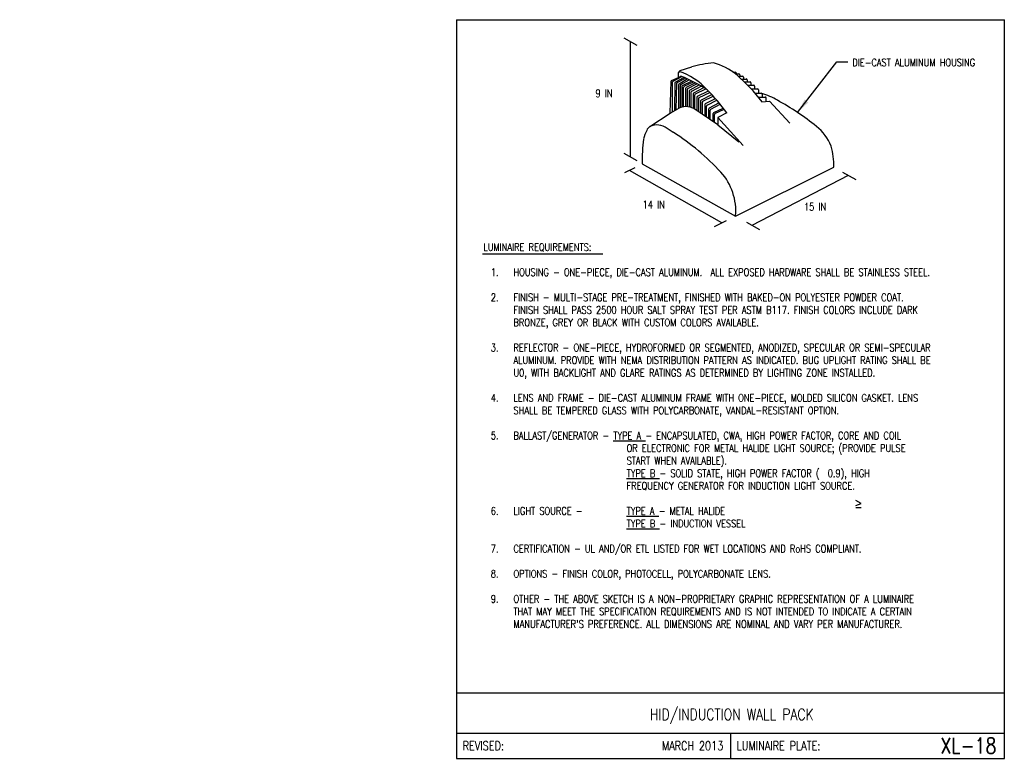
# Model space of a CAD drawing. Header units: inches. Extents: x -5.1 to 7.2, y -6.8 to 2.4.
import ezdxf
from ezdxf.enums import TextEntityAlignment as Align

# ---------------------------------------------------------------- set-up
doc = ezdxf.new("R2010")
doc.units = ezdxf.units.IN
doc.header["$MEASUREMENT"] = 0
doc.layers.add('E-DETL', color=2, linetype='CONTINUOUS')
doc.layers.add('E-DETL-TEXT', color=3, linetype='CONTINUOUS')
doc.styles.add('romans', font='ROMANS.SHX', dxfattribs={"width": 0.8})
doc.styles.get("Standard").update_dxf_attribs({"font": 'ROMANS.SHX', "width": 0.8, "height": 0.125})
doc.dimstyles.get("Standard").update_dxf_attribs({"dimtxt": 0.18, "dimasz": 0.18, "dimexe": 0.18, "dimexo": 0.0625, "dimgap": 0.09, "dimtad": 0, "dimtih": 1, "dimtoh": 1, "dimdec": 4, "dimzin": 0, "dimdsep": 46, "dimtxsty": 'Standard', "dimcen": 0.09, "dimadec": 0, "dimazin": 0, "dimtfac": 1, "dimtdec": 4, "dimtofl": 0, "dimtmove": 0, "dimatfit": 3, "dimfxl": 1, "dimtolj": 1, "dimtzin": 0, "dimarcsym": 0})

msp = doc.modelspace()

# ---------------------------------------------------------------- linework, layer by layer
at = {"layer": 'E-DETL'}
for p, q in [((0.363, 2.378), (0.363, -6.81)), ((0.363, 2.378), (7.173, 2.378)), ((7.173, -6.81), (7.173, 2.378)), ((3.122, 1.659), (3.122, 1.72)), ((3.142, 1.746), (3.289, 1.79)), ((3.799, 1.726), (3.828, 1.726)), ((3.839, 1.715), (3.839, 1.703)), ((3.018, 1.216), (3.03, 1.613)), ((3.037, 1.623), (3.122, 1.659)), ((3.048, 1.233), (3.049, 1.605)), ((3.055, 1.615), (3.165, 1.67)), ((3.076, 1.248), (3.083, 1.595)), ((3.089, 1.605), (3.19, 1.659)), ((3.106, 1.596), (3.208, 1.651)), ((3.122, 1.659), (3.153, 1.675)), ((3.131, 1.582), (3.232, 1.641)), ((3.152, 1.571), (3.254, 1.63)), ((3.174, 1.56), (3.286, 1.615)), ((3.193, 1.549), (3.307, 1.604)), ((3.221, 1.538), (3.33, 1.593)), ((3.83, 1.703), (3.873, 1.703)), ((3.863, 1.675), (3.918, 1.675)), ((3.885, 1.692), (3.885, 1.675)), ((3.902, 1.64), (3.965, 1.64)), ((3.93, 1.664), (3.93, 1.64)), ((3.94, 1.604), (4.012, 1.604)), ((3.976, 1.629), (3.976, 1.604)), ((4.023, 1.593), (4.023, 1.563)), ((3.094, 1.258), (3.1, 1.587)), ((3.125, 1.275), (3.125, 1.572)), ((3.146, 1.285), (3.146, 1.561)), ((3.168, 1.291), (3.168, 1.55)), ((3.186, 1.295), (3.186, 1.538)), ((3.214, 1.297), (3.214, 1.528)), ((3.233, 1.296), (3.233, 1.514)), ((3.24, 1.524), (3.352, 1.581)), ((3.26, 1.292), (3.26, 1.496)), ((3.266, 1.506), (3.379, 1.566)), ((3.281, 1.286), (3.281, 1.481)), ((3.287, 1.49), (3.404, 1.553)), ((3.315, 1.47), (3.437, 1.533)), ((3.333, 1.454), (3.461, 1.518)), ((3.36, 1.428), (3.494, 1.492)), ((3.381, 1.41), (3.513, 1.472)), ((3.981, 1.563), (4.058, 1.563)), ((4.026, 1.516), (4.104, 1.516)), ((4.069, 1.552), (4.069, 1.516)), ((4.115, 1.505), (4.115, 1.464)), ((3.309, 1.275), (3.309, 1.46)), ((3.327, 1.263), (3.327, 1.444)), ((3.354, 1.245), (3.354, 1.418)), ((3.375, 1.231), (3.375, 1.4)), ((3.401, 1.213), (3.401, 1.371)), ((3.407, 1.381), (3.537, 1.447)), ((3.42, 1.2), (3.42, 1.353)), ((3.426, 1.363), (3.554, 1.427)), ((3.458, 1.334), (3.581, 1.396)), ((3.477, 1.313), (3.6, 1.375)), ((4.073, 1.464), (4.15, 1.464)), ((4.113, 1.416), (4.199, 1.416)), ((4.16, 1.358), (4.252, 1.366)), ((4.161, 1.452), (4.161, 1.416)), ((4.21, 1.405), (4.21, 1.362)), ((4.252, 1.366), (4.508, 1.09)), ((3.018, 1.216), (3.115, 1.27)), ((3.61, 1.071), (3.314, 1.272)), ((3.452, 1.179), (3.452, 1.324)), ((3.471, 1.166), (3.471, 1.303)), ((3.5, 1.146), (3.5, 1.27)), ((3.506, 1.28), (3.625, 1.344)), ((3.517, 1.134), (3.517, 1.253)), ((3.523, 1.263), (3.64, 1.326)), ((3.561, 1.223), (3.678, 1.279)), ((3.576, 1.209), (3.689, 1.264)), ((2.766, 1.049), (3.018, 1.216)), ((3.555, 1.109), (3.555, 1.213)), ((3.569, 1.099), (3.569, 1.199)), ((3.612, 1.161), (3.61, 1.071)), ((3.722, 1.22), (3.612, 1.161)), ((3.612, 1.161), (3.926, 0.814)), ((3.057, 0.976), (2.982, 1.026)), ((3.61, 1.071), (3.872, 0.857)), ((2.672, 0.586), (3.832, -0.064)), ((3.832, -0.064), (5.053, 0.543)), ((0.363, -5.997), (7.173, -5.997)), ((0.363, -6.497), (7.173, -6.497)), ((3.768, -6.497), (3.768, -6.81)), ((0.363, -6.81), (7.173, -6.81))]:
    msp.add_line(p, q, dxfattribs=at)
for centre, radius, start, end in [((3.735, 0.173), 1.678, 96.0718, 105.4248), ((3.337, 1.067), 0.805, 51.2245, 74.0834), ((3.159, 1.713), 0.0369, 117.4462, 169.9138), ((2.847, 0.917), 0.865, 42.95, 70.9914), ((3.828, 1.715), 0.0112, 360, 90), ((3.041, 1.612), 0.0112, 113.2038, 178.3033), ((3.06, 1.605), 0.0112, 116.4607, 179.9032), ((3.094, 1.595), 0.0112, 118.3581, 178.939), ((3.112, 1.587), 0.0112, 118.3581, 178.939), ((2.337, -0.315), 2.151, 57.8956, 67.7031), ((2.33, -0.057), 2.314, 37.7012, 49.2205), ((3.873, 1.692), 0.0112, 360, 90), ((3.918, 1.664), 0.0112, 0, 90), ((3.965, 1.629), 0.0112, 0, 90), ((4.012, 1.593), 0.0112, 0, 90), ((3.136, 1.572), 0.0112, 120, 180), ((3.157, 1.561), 0.0112, 120, 180), ((3.179, 1.55), 0.0112, 116.08, 180), ((3.198, 1.538), 0.0112, 116.08, 180), ((3.226, 1.528), 0.0112, 116.6797, 180), ((3.245, 1.514), 0.0112, 116.6797, 180), ((3.271, 1.496), 0.0112, 118.0428, 180), ((3.292, 1.481), 0.0112, 118.0428, 180), ((3.32, 1.46), 0.0112, 116.975, 180), ((1.516, -0.396), 2.734, 36.2223, 44.0818), ((4.058, 1.552), 0.0112, 0, 90), ((4.104, 1.505), 0.0112, 360, 90), ((3.338, 1.444), 0.0112, 116.975, 180), ((3.365, 1.418), 0.0112, 115.291, 180), ((3.386, 1.4), 0.0112, 115.291, 180), ((3.412, 1.371), 0.0112, 116.7926, 180), ((3.431, 1.353), 0.0112, 116.7926, 180), ((4.15, 1.452), 0.0112, 360, 90), ((3.97, 0.754), 0.73, 58.4408, 74.9736), ((4.199, 1.405), 0.0112, 0, 90), ((2.76, -1.531), 3.314, 51.158, 61.2903), ((3.216, 1.094), 0.203, 61.1327, 119.8527), ((3.463, 1.324), 0.0112, 116.7059, 180), ((3.482, 1.303), 0.0112, 116.7059, 180), ((3.512, 1.27), 0.0112, 118.4428, 180), ((3.528, 1.253), 0.0112, 118.4428, 180), ((3.566, 1.213), 0.0112, 115.7256, 180), ((3.581, 1.199), 0.0112, 115.7256, 180), ((3.387, 0.698), 0.726, 155.3244, 164.3193), ((2.848, 0.943), 0.134, 128.0035, 154.4937), ((2.855, 0.86), 0.209, 52.6371, 115.4233), ((4.443, 0.566), 0.626, 22.4449, 50.7436), ((4.336, 0.655), 1.665, 171.7575, 182.3877), ((1.405, -1.6), 3.061, 42.824, 57.3344), ((4.06, 0.555), 0.993, 359.3205, 14.5436), ((3.107, -0.004), 0.728, 355.2965, 41.7524)]:
    msp.add_arc(centre, radius, start, end, dxfattribs=at)
at = {"layer": 'E-DETL-TEXT'}
for p, q in [((2.443, 2.151), (2.605, 2.06)), ((2.524, 0.672), (2.524, 2.105)), ((2.443, 0.718), (2.605, 0.627)), ((2.578, 0.536), (2.453, 0.474)), ((3.662, -0.149), (2.514, 0.504)), ((4.039, -0.179), (5.235, 0.442)), ((5.163, 0.483), (5.325, 0.392)), ((3.713, -0.124), (3.565, -0.197)), ((3.966, -0.139), (4.129, -0.23)), ((0.686, -0.533), (2.182, -0.533)), ((5.392, -3.638), (5.328, -3.601)), ((5.328, -3.664), (5.392, -3.638)), ((5.327, -3.691), (5.393, -3.691))]:
    msp.add_line(p, q, dxfattribs=at)

# ---------------------------------------------------------------- texts
at = {"layer": 'E-DETL', "insert": (-5.067, 0.705), "char_height": 0.125, "attachment_point": 4}
msp.add_mtext('\\A1;  \\P ', dxfattribs=at)
at = {"layer": 'E-DETL-TEXT', "style": 'romans', "width": 0.8}
msp.add_text('HID/INDUCTION WALL PACK', height=0.14, dxfattribs=at).set_placement((3.785, -6.333), align=Align.CENTER)
for s, p in [('REVISED:', (0.44, -6.653)), ('LUMINAIRE PLATE:', (3.845, -6.653))]:
    msp.add_text(s, height=0.11, dxfattribs=at).set_placement(p, align=Align.MIDDLE_LEFT)
for s, height, p in [('MARCH 2013', 0.11, (3.679, -6.653)), ('XL-18', 0.1969, (7.074, -6.653))]:
    msp.add_text(s, height=height, dxfattribs=at).set_placement(p, align=Align.MIDDLE_RIGHT)
at = {"layer": 'E-DETL-TEXT', "attachment_point": 1, "style": 'romans'}
for s, width, gutter_width, heights, insert, char_height in [('DIE-CAST ALUMINUM HOUSING', 1.64608, 0.775, [0.505], (5.283, 1.892), 0.09375), ('  9 IN', 0.47625, 0.469, [0], (1.988, 1.509), 0.0938), (' 14 IN', 0.43709, 0.469, [0], (2.624, 0.125), 0.0938), (' 15 IN', 0.43709, 0.469, [0], (4.631, 0.098), 0.0938), ("LUMINAIRE REQUIREMENTS:\\P\\P\\pi-0.28125,l0.375,t0.375,1.7813;1.^IHOUSING - ONE-PIECE, DIE-CAST ALUMINUM.  ALL EXPOSED HARDWARE SHALL BE STAINLESS STEEL.\\P\\pi0,l0,tz;\\P\\pi-0.28125,l0.375,t0.375,1.7813;2.^IFINISH - MULTI-STAGE PRE-TREATMENT, FINISHED WITH BAKED-ON POLYESTER POWDER COAT.  FINISH SHALL PASS 2500 HOUR SALT SPRAY TEST PER ASTM B117. FINISH COLORS INCLUDE DARK BRONZE, GREY OR BLACK WITH CUSTOM COLORS AVAILABLE.\\P\\pi0,l0,tz;\\P\\pi-0.28125,l0.375,t0.375,1.7813;3.^IREFLECTOR - ONE-PIECE, HYDROFORMED OR SEGMENTED, ANODIZED, SPECULAR OR SEMI-SPECULAR ALUMINUM. PROVIDE WITH NEMA DISTRIBUTION PATTERN AS INDICATED. BUG UPLIGHT RATING SHALL BE U0, WITH BACKLIGHT AND GLARE RATINGS AS DETERMINED BY LIGHTING ZONE INSTALLED.\\P\\pi0,l0,tz;\\P\\pi-0.28125,l0.375,t0.375,1.7813;4.^ILENS AND FRAME - DIE-CAST ALUMINUM FRAME WITH ONE-PIECE, MOLDED SILICON GASKET. LENS SHALL BE TEMPERED GLASS WITH POLYCARBONATE, VANDAL-RESISTANT OPTION.\\P\\pi0,l0,tz;\\P\\pi-0.28125,l0.375,t0.375,1.7813;5.^IBALLAST/GENERATOR - {\\LTYPE A} - ENCAPSULATED, CWA, HIGH POWER FACTOR, CORE AND COIL \\P\\pi0,t1.7813,6;^IOR ELECTRONIC FOR METAL HALIDE LIGHT SOURCE; (PROVIDE PULSE ^I\\P\\pt1.7813;^ISTART WHEN AVAILABLE).\\P\\pl0,t1.7813,5.625,6;^I{\\LTYPE B} - SOLID STATE, HIGH POWER FACTOR (  0.9), HIGH ^I^I\\P\\pt1.7813;^IFREQUENCY GENERATOR FOR INDUCTION LIGHT SOURCE.\\P\\P\\pi-0.28125,l0.375,t0.375,1.7813;6.^ILIGHT SOURCE - ^I{\\LTYPE A} - METAL HALIDE\\P\\pi0,l0,t1.7813;^I{\\LTYPE B} - INDUCTION VESSEL\\P\\ptz;\\P\\pi-0.28125,l0.375,t0.375,1.7813;7.^ICERTIFICATION - UL AND/OR ETL LISTED FOR WET LOCATIONS AND RoHS COMPLIANT.\\P\\pi0,l0,tz;\\P\\pi-0.28125,l0.375,t0.375,1.7813;8.^IOPTIONS - FINISH COLOR, PHOTOCELL, POLYCARBONATE LENS.\\P\\pi0,l0,tz;\\P\\pi-0.28125,l0.375,t0.375,1.7813;9.^IOTHER - THE ABOVE SKETCH IS A NON-PROPRIETARY GRAPHIC REPRESENTATION OF A LUMINAIRE THAT MAY MEET THE SPECIFICATION REQUIREMENTS AND IS NOT INTENDED TO INDICATE A CERTAIN MANUFACTURER'S PREFERENCE. ALL DIMENSIONS ARE NOMINAL AND VARY PER MANUFACTURER.", 6.10039, 0.469, [6.684], (0.696, -0.404), 0.09375)]:
    msp.add_mtext_dynamic_manual_height_columns(s, width=width, gutter_width=gutter_width, heights=heights, dxfattribs=dict(at, insert=insert, char_height=char_height))
at = {"layer": 'E-DETL-TEXT', "insert": (-2.416, -0.138), "char_height": 0.125, "attachment_point": 4}
msp.add_mtext('\\A1;', dxfattribs=at)

# ---------------------------------------------------------------- leaders
at = {"layer": 'E-DETL-TEXT'}
msp.add_leader([(4.603, 1.224), (5.09, 1.854), (5.229, 1.854)], dimstyle='Standard', override={"dimtmove": 2}, dxfattribs=at)

doc.saveas('drawing.dxf')
